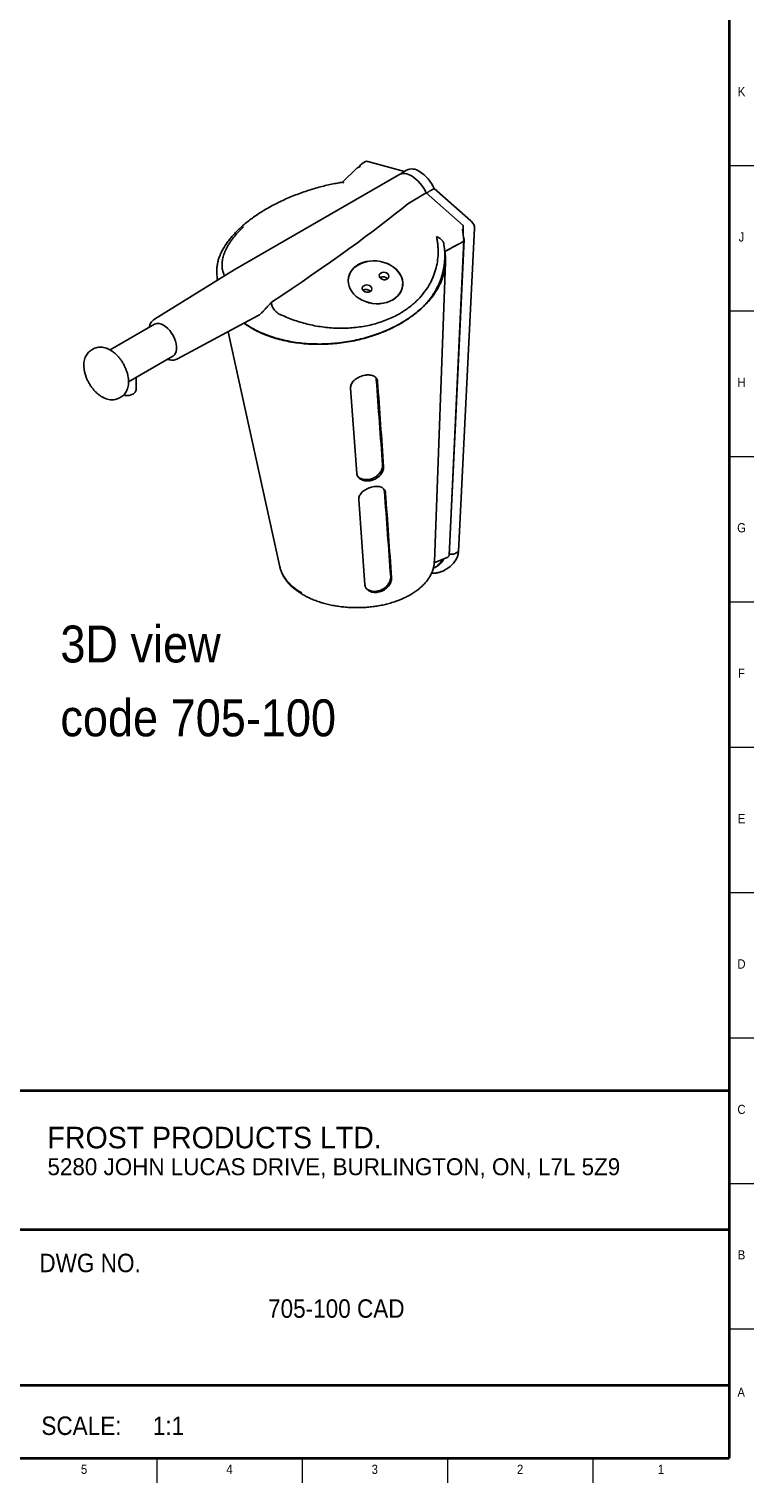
# Model space of a CAD drawing. Header units: inches. Extents: x 0.2 to 47.8, y 0.2 to 35.8.
# Tile 4 of 5: x 38 to 47.8, y 0.2 to 19.8. Entities that reach past the tile are written whole.
import ezdxf

# ---------------------------------------------------------------- set-up
doc = ezdxf.new("R2010")
doc.units = ezdxf.units.IN
doc.header["$MEASUREMENT"] = 0
doc.linetypes.add('SLD-Solid', pattern=[0])
doc.layers.add('NOTES', color=1, linetype='SLD-Solid')
doc.layers.add('TITLE', color=8, linetype='SLD-Solid')
doc.styles.add('SLDTEXTSTYLE0', font='GOTHIC.TTF', dxfattribs={"width": 0.913})
doc.styles.add('SLDTEXTSTYLE1', font='ARIAL.TTF', dxfattribs={"width": 0.948})

# ---------------------------------------------------------------- blocks, each defined once
blk = doc.blocks.new('SW_NOTE_0')
at = {"layer": 'NOTES', "color": 0, "char_height": 0.5, "attachment_point": 1, "style": 'SLDTEXTSTYLE0'}
for s, insert in [('3D view', (0, 0.639)), ('code 705-100', (0, -0.361))]:
    blk.add_mtext(s, dxfattribs=dict(at, insert=insert))
blk = doc.blocks.new('SW_NOTE_0_1')
at = {"layer": 'NOTES', "color": 0, "attachment_point": 1, "style": 'SLDTEXTSTYLE1'}
for s, insert, char_height in [('FROST PRODUCTS LTD.', (0, 0.376), 0.29167), ('5280 JOHN LUCAS DRIVE, BURLINGTON, ON, L7L 5Z9', (0, -0.05), 0.22917)]:
    blk.add_mtext(s, dxfattribs=dict(at, insert=insert, char_height=char_height))

msp = doc.modelspace()

# ---------------------------------------------------------------- linework, layer by layer
at = {"color": 7, "linetype": 'SLD-Solid', "lineweight": 25}
for p, q in [((42.4576667, 17.9638489), (42.2587754, 17.772482)), ((42.4961545, 17.9899387), (42.5010994, 17.9927934)), ((42.5739449, 18.053604), (42.5279829, 18.0270707)), ((42.6071654, 18.054024), (42.5979637, 18.0562073)), ((43.1001104, 17.9204945), (42.6071654, 18.054024)), ((43.1289641, 17.9371514), (43.0830022, 17.9106182)), ((43.0228981, 17.8759208), (40.7955117, 16.5900781)), ((43.1459443, 17.4834144), (43.3968858, 17.6282799)), ((43.8949592, 17.1881353), (43.3968858, 17.6282799)), ((43.4569899, 17.6629772), (43.5029518, 17.6895105)), ((43.5029518, 17.6895105), (44.0010252, 17.2493659)), ((44.0507307, 17.1512604), (43.8344254, 12.7744906)), ((43.9054711, 16.9907001), (43.886122, 17.1385139)), ((43.8949592, 17.1881353), (43.8949592, 17.0710039)), ((44.0010252, 17.2493659), (44.010227, 17.2409251)), ((43.6484418, 16.8365773), (43.8934304, 16.9679415)), ((43.9083916, 16.9976627), (43.904856, 16.9956217)), ((43.9083916, 16.9976627), (43.9086099, 16.9975367)), ((43.6525395, 16.8052737), (43.6394559, 16.9052227)), ((40.792445, 16.5882445), (39.7152747, 15.9216348)), ((43.5057849, 12.6405248), (43.6581635, 16.6915349)), ((40.5625976, 16.5083569), (40.5701482, 16.4506756)), ((42.3428008, 16.4714193), (42.3391535, 16.4456883)), ((42.7715139, 16.4823645), (42.769716, 16.4810824)), ((43.0718296, 16.3418344), (43.0754769, 16.3675653)), ((42.5404396, 16.3114668), (42.5386417, 16.3101846)), ((40.0267104, 15.3824899), (41.1212883, 15.9704609)), ((39.7141368, 15.8503467), (39.1138977, 15.503836)), ((40.7114032, 15.7502842), (41.4124117, 12.567082)), ((41.0244401, 15.8007789), (40.9255867, 15.8653365)), ((40.930312, 15.8678747), (41.0287891, 15.8039953)), ((38.8879666, 15.5177424), (38.8596823, 15.5014142)), ((39.3642762, 15.070706), (39.9644073, 15.4171543)), ((39.4692973, 14.9794726), (39.4692973, 15.1313334)), ((42.3712152, 14.987675), (42.4553373, 13.8330193)), ((39.2349427, 14.8517097), (39.2632269, 14.8680379)), ((42.830527, 13.5878208), (42.8205186, 13.6196071)), ((42.4812177, 13.4777452), (42.565315, 12.3231244)), ((43.6876628, 12.6984266), (43.5024238, 12.6235491)), ((43.7066952, 12.7257665), (43.7050945, 12.7248425)), ((43.7884635, 12.7479574), (43.8344254, 12.7744906)), ((43.5159275, 12.5585547), (43.5371407, 12.5708008)), ((43.6448697, 12.5230005), (43.6908317, 12.5495337))]:
    msp.add_line(p, q, dxfattribs=at)
at = {"color": 7, "linetype": 'SLD-Solid', "lineweight": 25, "flags": 128}
for points in [[(43.7047272, 12.7170709), (43.7960995, 14.6501694), (43.9066744, 16.9893422)], [(43.9086099, 16.9975367), (43.7955173, 14.6053584), (43.7066952, 12.7257665)], [(42.4555673, 16.6451066), (42.4219051, 16.6185275), (42.3933685, 16.5883965), (42.3704669, 16.5552515), (42.3536089, 16.5196838), (42.3430953, 16.4823282), (42.3391138, 16.4438513), (42.3417354, 16.4049397), (42.3509133, 16.3662878), (42.3664837, 16.3285853), (42.3881689, 16.2925051), (42.4155817, 16.2586909), (42.4482331, 16.2277463), (42.4855404, 16.2002234), (42.5268378, 16.1766133), (42.5713883, 16.1573374), (42.618397, 16.1427397), (42.667025, 16.1330806), (42.7164045, 16.1285326), (42.7656544, 16.1291767), (42.8138958, 16.1350016), (42.8602677, 16.1459031), (42.9039428, 16.1616869), (42.9441415, 16.1820712), (42.9801467, 16.2066923), (43.0113157, 16.2351109), (43.0370923, 16.2668197), (43.0570166, 16.3012529), (43.0707331, 16.3377962), (43.0779968, 16.3757973), (43.0786783, 16.4145782), (43.0727654, 16.4534467), (43.0603635, 16.4917093), (43.041694, 16.5286832), (43.01709, 16.5637086), (42.9869907, 16.5961605), (42.9519331, 16.6254597), (42.9125428, 16.6510834), (42.8695228, 16.6725744), (42.8236407, 16.6895491), (42.7757153, 16.7017046), (42.7266019, 16.7088241), (42.6771768, 16.7107804), (42.6283221, 16.7075387), (42.5809096, 16.6991568), (42.5357853, 16.6857842), (42.4937545, 16.6676597), (42.4555673, 16.6451066)], [(42.4565912, 16.6441957), (42.4230648, 16.6177238), (42.3946435, 16.5877145), (42.3718343, 16.5547033), (42.3550444, 16.5192792), (42.3445733, 16.4820745), (42.3406078, 16.4437529), (42.3432188, 16.4049984), (42.3523597, 16.3665026), (42.3678673, 16.3289524), (42.3894649, 16.2930178), (42.416767, 16.2593402), (42.4492866, 16.2285205), (42.4864432, 16.2011087), (42.5275739, 16.177594), (42.5719445, 16.1583959), (42.6187634, 16.1438572), (42.6671951, 16.1342371), (42.7163752, 16.1297074), (42.7654262, 16.1303489), (42.8134728, 16.1361503), (42.8596575, 16.1470078), (42.9031562, 16.1627279), (42.9431927, 16.1830299), (42.9790524, 16.2075516), (43.0100956, 16.2358553), (43.0357681, 16.2674361), (43.055612, 16.3017304), (43.0692731, 16.338126), (43.0765075, 16.3759737), (43.0771862, 16.414598), (43.0712971, 16.4533096), (43.0589453, 16.4914177), (43.0403512, 16.5282424), (43.0158466, 16.5631263), (42.9858688, 16.5954472), (42.9509528, 16.6246281), (42.9117215, 16.6501483), (42.8688752, 16.6715525), (42.8231784, 16.6884587), (42.7754465, 16.7005652), (42.7265314, 16.7076559), (42.6773059, 16.7096043), (42.6286484, 16.7063757), (42.5814273, 16.6980276), (42.5364853, 16.684709), (42.4946242, 16.6666577), (42.4565912, 16.6441957)], [(42.7803095, 16.5444161), (42.7674011, 16.5318063), (42.7606992, 16.5162853), (42.7609303, 16.4995349), (42.7680692, 16.4833704), (42.7813423, 16.4695435), (42.7993113, 16.4595524), (42.8200289, 16.4544799), (42.8412502, 16.4548756), (42.8606753, 16.4606968), (42.8761994, 16.4713125), (42.8861402, 16.4855724), (42.8894203, 16.5019312), (42.8856844, 16.5186162), (42.8753372, 16.5338193), (42.8595002, 16.545893), (42.8398894, 16.5535289), (42.81863, 16.5558996), (42.7980258, 16.5527482), (42.7803095, 16.5444161)], [(42.5492352, 16.3735183), (42.5363267, 16.3609086), (42.5296249, 16.3453875), (42.5298559, 16.3286372), (42.5369948, 16.3124727), (42.5502679, 16.2986457), (42.5682369, 16.2886546), (42.5889546, 16.2835821), (42.6101758, 16.2839779), (42.629601, 16.289799), (42.6451251, 16.3004148), (42.6550658, 16.3146747), (42.6583459, 16.3310335), (42.65461, 16.3477184), (42.6442629, 16.3629215), (42.6284259, 16.3749952), (42.6088151, 16.3826312), (42.5875557, 16.3850019), (42.5669514, 16.3818504), (42.5492352, 16.3735183)], [(39.9644073, 15.4171543), (39.9694297, 15.4202966), (39.9873797, 15.4365466), (40.0012895, 15.4581792), (40.0107792, 15.4846036), (40.0155898, 15.5150983), (40.0155898, 15.5488306), (40.0107792, 15.5848795), (40.0012895, 15.6222605), (39.9873797, 15.659953), (39.9694297, 15.6969277), (39.9479295, 15.7321749), (39.9234664, 15.7647324), (39.8967082, 15.7937109), (39.8683856, 15.8183194), (39.8392721, 15.8378856)]]:
    msp.add_lwpolyline(points, dxfattribs=at)
at = {"color": 7, "linetype": 'SLD-Solid', "lineweight": 25}
for centre, radius, start, end in [((42.5679797, 17.9577868), 0.08, 119.99731173, 157.66193511), ((42.5891877, 18.025074), 0.0323466, 74.2577039, 118.11435139), ((43.2020314, 17.7826191), 0.1709359, 53.33831869, 115.30612679), ((43.0230332, 17.4759829), 0.525277, 23.98545133, 57.65105986), ((43.0949191, 17.7108644), 0.1800851, 55.07080124, 113.57364424), ((42.9169671, 17.4147523), 0.525277, 23.98545133, 57.65105986), ((43.9273126, 17.1494901), 0.1234307, 0.82180509, 47.79787863), ((43.8809906, 16.9890874), 0.0245336, 300.46764112, 3.76885673), ((42.8124162, 16.4188318), 0.0755605, 39.3568212, 122.77335926), ((42.5813418, 16.2479341), 0.0755605, 39.3568212, 122.77335926), ((39.7657992, 15.7346045), 0.1267488, 54.57246137, 114.05394973), ((43.3945099, 12.7650979), 0.2392491, 294.37439662, 336.15644112), ((43.4103854, 12.7811339), 0.2455746, 301.07487977, 334.66957228), ((43.6817041, 12.7209028), 0.0232527, 284.84837191, 351.77771184), ((43.5161548, 12.8193404), 0.3214151, 302.91961449, 351.97885479)]:
    msp.add_arc(centre, radius, start, end, dxfattribs=at)
for centre, major_axis, ratio, start_param, end_param in [((42.6994893, 18.0577507), (0.3942525, 0.2759156), 0.140253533, 2.0119575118, 2.0619875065), ((42.9512246, 18.2999623), (0.4567151, 0.3233366), 0.0990029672, 2.9616505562, 3.2182576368), ((40.7783535, 16.1757028), (2.832288, 1.8273251), 0.0914445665, 4.8386691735, 5.6406435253), ((43.8945958, 16.7994362), (-0.0020016, 0.2364037), 0.1199318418, 5.7059132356, 5.9899940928)]:
    msp.add_ellipse(centre, major_axis=major_axis, ratio=ratio, start_param=start_param, end_param=end_param, dxfattribs=at)
for points, knots in [([(42.4576747, 17.9638408), (42.4577916, 17.9639584), (42.4589582, 17.965131), (42.4612631, 17.9671225), (42.4645998, 17.9697443), (42.4680264, 17.97201), (42.4716828, 17.9739867), (42.475542, 17.9755833), (42.4781127, 17.9761037), (42.4794067, 17.9763656)], [0, 0, 0, 0, 0.0169150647, 0.1687328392, 0.3212659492, 0.4763524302, 0.6324912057, 0.8150117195, 1, 1, 1, 1]), ([(42.2615873, 17.7737323), (42.2469556, 17.7712833), (42.2044702, 17.7641722), (42.134206, 17.7511454), (42.0494408, 17.7328862), (41.9620711, 17.711261), (41.8720284, 17.6861859), (41.7810467, 17.6577867), (41.6911618, 17.6266997), (41.6026248, 17.5930155), (41.5159768, 17.5569387), (41.4318416, 17.518674), (41.3502142, 17.4783728), (41.2715465, 17.4358399), (41.2178979, 17.4053831), (41.1915351, 17.3886705), (41.1894857, 17.3873713)], [0, 0, 0, 0, 0.0395786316, 0.114922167, 0.188760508, 0.2661421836, 0.348117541, 0.4294928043, 0.510777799, 0.5921254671, 0.6731179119, 0.7534532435, 0.8331778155, 0.913123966, 0.993246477, 1, 1, 1, 1]), ([(42.2791385, 17.7632396), (42.2790874, 17.7632915), (42.2777453, 17.7646531), (42.2751861, 17.7670863), (42.2716495, 17.7699774), (42.2683593, 17.7721448), (42.2655589, 17.7734206), (42.2632861, 17.7739881), (42.2621155, 17.7738769), (42.2615707, 17.7738251)], [0, 0, 0, 0, 0.00698909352, 0.18338937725, 0.36085999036, 0.54175323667, 0.72386244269, 0.87150520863, 1, 1, 1, 1]), ([(43.081764, 17.9097298), (43.073184, 17.9044494), (43.0611598, 17.8970495), (43.0515937, 17.8867302), (43.0488536, 17.8837744)], [0, 0, 0, 0, 0.7135665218, 1, 1, 1, 1]), ([(43.4569899, 17.6629772), (43.4554689, 17.6620879), (43.4524161, 17.6603029), (43.4475746, 17.6573248), (43.4425442, 17.6541263), (43.4357167, 17.6496392), (43.4287258, 17.6448414), (43.4217397, 17.6398615), (43.416472, 17.6360165), (43.4112491, 17.6321156), (43.4061583, 17.6282367), (43.4028809, 17.6256733), (43.4012653, 17.6244097)], [0, 0, 0, 0, 0.0895811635, 0.1798053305, 0.2710204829, 0.3635871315, 0.543165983, 0.6342699, 0.7266340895, 0.8182134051, 0.910388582, 1, 1, 1, 1]), ([(41.1896011, 17.3873139), (41.1692186, 17.3747318), (41.1239501, 17.3467874), (41.0578553, 17.3014745), (40.9912197, 17.2520494), (40.9328244, 17.2051744), (40.8986925, 17.1743937), (40.8837119, 17.160884)], [0, 0, 0, 0, 0.1785258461, 0.3964971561, 0.6143030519, 0.8307164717, 1, 1, 1, 1]), ([(40.883889, 17.1608196), (40.8740478, 17.1519833), (40.8448199, 17.1257399), (40.8011073, 17.0809793), (40.7524984, 17.0266981), (40.7088941, 16.9714545), (40.6705588, 16.9157437), (40.6374997, 16.8595479), (40.6098453, 16.8029572), (40.5878933, 16.7462152), (40.5718591, 16.6898649), (40.5616961, 16.634168), (40.5580105, 16.57944), (40.5585134, 16.5377452), (40.5622557, 16.514764), (40.5631636, 16.5091889)], [0, 0, 0, 0, 0.0430986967, 0.1280013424, 0.2130514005, 0.2986822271, 0.3842298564, 0.468910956, 0.5548138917, 0.6406368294, 0.7248364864, 0.8089153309, 0.8917092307, 0.9737291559, 1, 1, 1, 1]), ([(40.9228098, 17.1701672), (40.9012598, 17.1498912), (40.8678829, 17.1184876), (40.817192, 17.0640238), (40.7694976, 17.0067494), (40.7295308, 16.9490299), (40.70221, 16.9025819), (40.6841029, 16.8676), (40.6686608, 16.8329868), (40.6516144, 16.7874668), (40.6367136, 16.7313375), (40.6305215, 16.6765744), (40.6308646, 16.6335772), (40.6338559, 16.6017505), (40.6394419, 16.571005), (40.6477546, 16.5415011), (40.6550853, 16.520341), (40.6604494, 16.5091776), (40.6614194, 16.507159)], [0, 0, 0, 0, 0.0882935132, 0.136749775, 0.2341116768, 0.3330374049, 0.3831582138, 0.4335813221, 0.4841044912, 0.5337862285, 0.6335932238, 0.7349281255, 0.7862360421, 0.8378365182, 0.8895344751, 0.9392299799, 0.9890110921, 1, 1, 1, 1]), ([(43.2866639, 16.188614), (43.3437155, 16.246786), (43.3918642, 16.3092532), (43.4412274, 16.3925589), (43.4505523, 16.4094843), (43.4680981, 16.4438677), (43.4763376, 16.4613656), (43.499254, 16.5143808), (43.5120474, 16.5501882), (43.5433042, 16.6589405), (43.5547193, 16.7332017), (43.5572263, 16.8282247), (43.5571284, 16.847335), (43.5557532, 16.8854692), (43.5531959, 16.9235941), (43.5482936, 16.9617004), (43.5437395, 16.9902733), (43.5420759, 16.9997964), (43.538846, 17.0188434), (43.5372311, 17.0283669), (43.5356162, 17.0378904)], [0, 0, 0, 0, 0.25, 0.25, 0.3125, 0.3125, 0.375, 0.375, 0.5, 0.5, 0.75, 0.75, 0.8125, 0.8125, 0.875, 0.9375, 0.9375, 0.96875, 0.96875, 1, 1, 1, 1]), ([(43.6323824, 16.9501605), (43.6312534, 16.9544415), (43.629583, 16.9587475), (43.625271, 16.9674039), (43.6226021, 16.9717899), (43.6164288, 16.9804361), (43.612964, 16.9846533), (43.6053493, 16.9928956), (43.6011632, 16.9969491), (43.5791368, 17.0162458), (43.557528, 17.0290932), (43.5356162, 17.0378904)], [0, 0, 0, 0, 0.125, 0.125, 0.25, 0.25, 0.375, 0.375, 0.5, 0.5, 1, 1, 1, 1]), ([(43.6337522, 16.9431243), (43.6337523, 16.9431236), (43.6358768, 16.9306311), (43.6375886, 16.9181188), (43.6393003, 16.9056072)], [0, 0, 0, 0, 0.00004883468, 1, 1, 1, 1]), ([(43.6477481, 16.8362054), (43.694817, 16.861393), (43.7654202, 16.8991745), (43.8419071, 16.9401044), (43.8742669, 16.9574209), (43.8830923, 16.9621436), (43.8889759, 16.9652921), (43.8919472, 16.9668475), (43.8970443, 16.9704982), (43.8992912, 16.9725684), (43.9028905, 16.9768921), (43.9042874, 16.9791524), (43.9061848, 16.9838922), (43.9066413, 16.9862595), (43.9065888, 16.9909725), (43.9060577, 16.993308), (43.9050744, 16.9954957)], [0, 0, 0, 0, 0.5, 0.75, 0.8125, 0.84375, 0.84375, 0.875, 0.875, 0.90625, 0.90625, 0.9375, 0.9375, 0.96875, 0.96875, 1, 1, 1, 1]), ([(41.0244401, 15.8007789), (41.0814788, 15.7678511), (41.1420531, 15.7385007), (41.2701387, 15.6868185), (41.3376476, 15.6644842), (41.44429, 15.6364254), (41.4808033, 15.6279802), (41.5543687, 15.6132107), (41.591571, 15.6068421), (41.704409, 15.5907179), (41.7812685, 15.5839262), (41.8794029, 15.5804261), (41.8991334, 15.579977), (41.9388045, 15.5795875), (41.9587869, 15.5796483), (42.0186112, 15.5805978), (42.0583957, 15.582247), (42.1774616, 15.5901636), (42.2564571, 15.5993818), (42.3743752, 15.6191492), (42.4135848, 15.6267329), (42.4722503, 15.6396474), (42.4917886, 15.6442125), (42.5304706, 15.6537774), (42.5496577, 15.6587863), (42.6448328, 15.6849491), (42.7185532, 15.7094389), (42.8255287, 15.7514765), (42.8605839, 15.7663766), (42.9294622, 15.797989), (42.9634211, 15.8147793), (43.0618811, 15.8671357), (43.1232787, 15.9047717), (43.2093035, 15.965135), (43.2369675, 15.985907), (43.2902233, 16.0287854), (43.3158612, 16.0509363), (43.3892314, 16.1191936), (43.4325582, 16.1662511), (43.5084209, 16.2633654), (43.5409592, 16.3134214), (43.5747063, 16.3779163), (43.5811194, 16.3909396), (43.593149, 16.4169846), (43.5987734, 16.4300179), (43.6144959, 16.4691498), (43.6234452, 16.4952803), (43.6457929, 16.5737966), (43.6547193, 16.6263065), (43.6590317, 16.7053232), (43.6589406, 16.7317802), (43.6556559, 16.7842758), (43.6524737, 16.8103351), (43.6477481, 16.8362054)], [0, 0, 0, 0, 0.0625, 0.0625, 0.125, 0.125, 0.15625, 0.15625, 0.1875, 0.1875, 0.25, 0.25, 0.265625, 0.265625, 0.28125, 0.28125, 0.3125, 0.3125, 0.375, 0.375, 0.40625, 0.40625, 0.421875, 0.421875, 0.4375, 0.4375, 0.5, 0.5, 0.53125, 0.53125, 0.5625, 0.5625, 0.625, 0.625, 0.65625, 0.65625, 0.6875, 0.6875, 0.75, 0.75, 0.8125, 0.8125, 0.828125, 0.828125, 0.84375, 0.84375, 0.875, 0.875, 0.9375, 0.9375, 0.96875, 0.96875, 1, 1, 1, 1]), ([(43.6508278, 16.805073), (43.6539108, 16.7808017), (43.6613738, 16.7220477), (43.6543883, 16.6271842), (43.6326883, 16.5219474), (43.5944439, 16.4175652), (43.5406878, 16.3151086), (43.4795496, 16.2273711), (43.417791, 16.1536069), (43.3778416, 16.1135818), (43.3578634, 16.0935658)], [0, 0, 0, 0, 0.10068959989, 0.24374224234, 0.38591914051, 0.52888721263, 0.67158152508, 0.8138886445, 0.90692804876, 1, 1, 1, 1]), ([(43.6393003, 16.9056072), (43.639572, 16.9037976), (43.6419967, 16.8876448), (43.6447668, 16.8570559), (43.6474573, 16.8138783), (43.6480475, 16.7691179), (43.6465052, 16.7228519), (43.6424805, 16.6751406), (43.6359974, 16.6275244), (43.6269967, 16.5799575), (43.6154308, 16.5324697), (43.6012451, 16.4852042), (43.5844497, 16.4383666), (43.5687258, 16.4008701), (43.5555134, 16.3724158), (43.5425811, 16.3461391), (43.5251958, 16.3136498), (43.5023726, 16.2752687), (43.4775284, 16.2374594), (43.4506528, 16.2002394), (43.4217206, 16.1637434), (43.3909599, 16.1280207), (43.3689033, 16.1050583), (43.3578639, 16.0935656)], [0, 0, 0, 0, 0.00621074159, 0.05543767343, 0.1047740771, 0.15419296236, 0.20899372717, 0.26391100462, 0.31899996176, 0.37444795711, 0.43044340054, 0.48680992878, 0.5433698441, 0.60006432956, 0.62469250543, 0.64932068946, 0.69868885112, 0.7481813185, 0.79795366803, 0.84815105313, 0.89863501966, 0.94926648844, 1, 1, 1, 1]), ([(40.5674838, 16.4490267), (40.5654411, 16.462252), (40.5630506, 16.4777288), (40.5640924, 16.4934875), (40.564244, 16.4957799)], [0, 0, 0, 0, 0.8545280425, 1, 1, 1, 1]), ([(41.1940251, 16.0345433), (41.2026342, 16.0436521), (41.2115493, 16.0532452), (41.2293554, 16.0724427), (41.2382534, 16.0820522), (41.2561012, 16.1012318), (41.2650507, 16.110802), (41.2829868, 16.1299142), (41.2919881, 16.1394714), (41.300834, 16.1489099)], [0, 0, 0, 0, 0.25, 0.25, 0.5, 0.5, 0.75, 0.75, 1, 1, 1, 1]), ([(41.300834, 16.1489099), (41.3002933, 16.1408726), (41.3007785, 16.13239), (41.3036994, 16.1150754), (41.3061146, 16.106248), (41.3128623, 16.0882833), (41.3172446, 16.0790976), (41.3276161, 16.0612963), (41.3336334, 16.0525798), (41.347411, 16.0356104), (41.3551157, 16.0274579), (41.3716324, 16.0124105), (41.3805125, 16.0054295), (41.3995634, 15.9926381), (41.4095237, 15.9869784), (41.4300124, 15.9772091), (41.440583, 15.9730709), (41.4514823, 15.9696784)], [0, 0, 0, 0, 0.125, 0.125, 0.25, 0.25, 0.375, 0.375, 0.5, 0.5, 0.625, 0.625, 0.75, 0.75, 0.875, 0.875, 1, 1, 1, 1]), ([(42.9957683, 15.9734738), (43.0019204, 15.9767908), (43.0142171, 15.9834209), (43.0323596, 15.993676), (43.0502637, 16.0041494), (43.0679088, 16.0148637), (43.0853005, 16.0258128), (43.1024371, 16.0369983), (43.1193192, 16.0484199), (43.1359465, 16.0600777), (43.1566516, 16.0751177), (43.1811151, 16.0937938), (43.2089194, 16.1164165), (43.2357949, 16.1397584), (43.2618307, 16.1637631), (43.2783794, 16.1803236), (43.2866639, 16.188614)], [0, 0, 0, 0, 0.0557210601, 0.1113747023, 0.1669759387, 0.2225398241, 0.2780814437, 0.3336159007, 0.3891583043, 0.444723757, 0.5003273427, 0.6001220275, 0.699898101, 0.7997442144, 0.8997488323, 1, 1, 1, 1]), ([(41.1211372, 15.9707417), (41.1239547, 15.9721745), (41.1314438, 15.9759828), (41.1379718, 15.981082), (41.1420439, 15.9842629)], [0, 0, 0, 0, 0.3762089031, 1, 1, 1, 1]), ([(41.1420439, 15.9842629), (41.1455027, 15.9870743), (41.1492179, 15.9902678), (41.1571348, 15.9973732), (41.1613223, 16.0012746), (41.1741881, 16.013587), (41.1832875, 16.0227095), (41.1929022, 16.032518)], [0, 0, 0, 0, 0.25, 0.25, 0.5, 0.5, 1, 1, 1, 1]), ([(41.4514823, 15.9696784), (41.512542, 15.9417359), (41.5750013, 15.9171897), (41.7026359, 15.8746884), (41.767806, 15.8567207), (41.8676417, 15.8348183), (41.9012657, 15.8283558), (41.9692319, 15.8171738), (42.0031849, 15.8125148), (42.1049118, 15.8012886), (42.1725742, 15.7974427), (42.3075853, 15.7970852), (42.3749348, 15.8005562), (42.5093003, 15.8152993), (42.5746883, 15.8263914), (42.7017593, 15.8558371), (42.7634729, 15.8741978), (42.8532328, 15.9073504), (42.8827369, 15.91937), (42.9405332, 15.9452343), (42.9685687, 15.9589664), (42.9957683, 15.9734738)], [0, 0, 0, 0, 0.125, 0.125, 0.25, 0.25, 0.3125, 0.3125, 0.375, 0.375, 0.5, 0.5, 0.625, 0.625, 0.75, 0.75, 0.875, 0.875, 0.9375, 0.9375, 1, 1, 1, 1]), ([(43.3578634, 16.0935658), (43.3547881, 16.0906163), (43.3486349, 16.0847149), (43.3183279, 16.0563422), (43.2641047, 16.009519), (43.1984259, 15.9603022), (43.1478468, 15.9257497), (43.1149866, 15.9044225), (43.0814424, 15.8836478), (43.0584501, 15.8702975), (43.0469594, 15.8636256)], [0, 0, 0, 0, 0.0348509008, 0.0697309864, 0.3377611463, 0.6068745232, 0.705452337, 0.8037804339, 0.9019368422, 1, 1, 1, 1]), ([(39.715288, 15.9207664), (39.7110582, 15.9182909), (39.6986913, 15.911053), (39.6818279, 15.8937859), (39.6649102, 15.8702143), (39.6526317, 15.8424913), (39.6458454, 15.8221718), (39.6444182, 15.8105872), (39.6443534, 15.8100616)], [0, 0, 0, 0, 0.11132863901, 0.32550352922, 0.54066948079, 0.76107736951, 0.9891591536, 1, 1, 1, 1]), ([(43.0469594, 15.8636256), (43.0413344, 15.8604304), (43.0300836, 15.8540396), (43.0129869, 15.8446305), (42.9689684, 15.8209641), (42.8958888, 15.784881), (42.7907294, 15.7402392), (42.6817405, 15.7008509), (42.531796, 15.6555056), (42.3375804, 15.6128323), (42.0991861, 15.5850801), (41.9011277, 15.581981), (41.7457397, 15.5915476), (41.6314841, 15.6047), (41.5198925, 15.623785), (41.4118176, 15.6487569), (41.3080688, 15.6793605), (41.2290088, 15.7082187), (41.1719478, 15.7320611), (41.134776, 15.7487804), (41.0985074, 15.7663381), (41.0630499, 15.7846667), (41.0402203, 15.7975462), (41.0287891, 15.8039953)], [0, 0, 0, 0, 0.0095686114, 0.0191383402, 0.0287109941, 0.0828236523, 0.1369263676, 0.1906645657, 0.2444797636, 0.35274025, 0.4602132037, 0.5684751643, 0.6222900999, 0.6760630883, 0.7301872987, 0.7842822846, 0.8381194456, 0.8920120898, 0.913565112, 0.9351203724, 0.9566979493, 0.9783178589, 1, 1, 1, 1]), ([(38.8599556, 15.5014072), (38.8512821, 15.4958886), (38.8335514, 15.4846072), (38.8111023, 15.4617589), (38.7920337, 15.4350873), (38.7770785, 15.40473), (38.7662477, 15.3709621), (38.7597558, 15.3339391), (38.7578072, 15.2940899), (38.7605127, 15.2521044), (38.7678021, 15.2088415), (38.7794525, 15.1651392), (38.7951695, 15.1217209), (38.8146453, 15.0792063), (38.8375659, 15.0381743), (38.8636083, 14.9991851), (38.8924481, 14.9627956), (38.923755, 14.9294956), (38.9572546, 14.899949), (38.9854064, 14.8793434), (39.0024249, 14.8694129), (39.0073111, 14.8665618)], [0, 0, 0, 0, 0.0466881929, 0.0954426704, 0.1444971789, 0.1946641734, 0.2465302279, 0.3002950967, 0.3556740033, 0.4120363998, 0.4686996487, 0.5252315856, 0.5815434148, 0.6376740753, 0.6937221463, 0.749811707, 0.8060414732, 0.8625434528, 0.9194526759, 0.9768736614, 1, 1, 1, 1]), ([(39.115543, 15.5029199), (39.11059, 15.5057481), (39.0933574, 15.5155877), (39.0630541, 15.528503), (39.0262167, 15.5387896), (38.991112, 15.542921), (38.9573089, 15.5418106), (38.9246293, 15.5345032), (38.9010627, 15.5259725), (38.8901238, 15.5186245), (38.8884238, 15.5174825)], [0, 0, 0, 0, 0.0666167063, 0.2317711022, 0.3966276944, 0.5405793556, 0.6795810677, 0.8292048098, 0.9734565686, 1, 1, 1, 1]), ([(39.262764, 14.8682989), (39.2702798, 14.8728438), (39.2869852, 14.8829457), (39.3088166, 14.9042774), (39.3284672, 14.9304047), (39.3439855, 14.9602802), (39.3554057, 14.9935736), (39.3625156, 15.030163), (39.3651088, 15.0696527), (39.3630529, 15.1113914), (39.3563924, 15.1545294), (39.3453331, 15.1982184), (39.330165, 15.2417148), (39.3111949, 15.2843909), (39.2887359, 15.3256633), (39.2631098, 15.3649707), (39.2346406, 15.4017533), (39.2036607, 15.435521), (39.1704441, 15.4656015), (39.1408317, 15.4879648), (39.1221295, 15.4989841), (39.115532, 15.5028713)], [0, 0, 0, 0, 0.0398936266, 0.0886712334, 0.1376253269, 0.187588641, 0.2391883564, 0.2926874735, 0.3478671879, 0.4041269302, 0.4607826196, 0.5173349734, 0.5736699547, 0.6298136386, 0.6858589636, 0.7419275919, 0.7981233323, 0.8545717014, 0.9114094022, 0.9687478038, 1, 1, 1, 1]), ([(39.8946482, 15.3768832), (39.8952063, 15.3766448), (39.9068758, 15.3716578), (39.9287116, 15.3674434), (39.9604421, 15.3645218), (39.9903723, 15.3682906), (40.0135901, 15.3749954), (40.0250402, 15.3821423), (40.0280955, 15.3840493)], [0, 0, 0, 0, 0.0121902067, 0.2549089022, 0.4689014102, 0.6987359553, 0.9196126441, 1, 1, 1, 1]), ([(42.736545, 15.075256), (42.7359104, 15.084109), (42.7341507, 15.0924338), (42.7284597, 15.1080822), (42.7244658, 15.1154779), (42.7144475, 15.1288117), (42.7084651, 15.1347504), (42.6945266, 15.1452239), (42.6865069, 15.1497583), (42.6691203, 15.1570415), (42.6596852, 15.1598573), (42.6392505, 15.163841), (42.6284624, 15.1649556), (42.6117426, 15.1653618), (42.6060634, 15.1652877), (42.5944875, 15.1647189), (42.5885603, 15.1642193), (42.5708041, 15.1621186), (42.5589269, 15.1599269), (42.535091, 15.1540188), (42.5230645, 15.1502615), (42.4999202, 15.1415149), (42.4886811, 15.1365043), (42.4668844, 15.1251675), (42.4565086, 15.1189235), (42.4372234, 15.105545), (42.4281892, 15.0983258), (42.4117477, 15.08301), (42.4044825, 15.0750599), (42.3918526, 15.0585228), (42.386445, 15.0498328), (42.3780108, 15.032292), (42.3749564, 15.0234547), (42.3712255, 15.005606), (42.3705686, 14.9965495), (42.3712152, 14.987675)], [0, 0, 0, 0, 0.0625, 0.0625, 0.125, 0.125, 0.1875, 0.1875, 0.25, 0.25, 0.3125, 0.3125, 0.375, 0.375, 0.40625, 0.40625, 0.4375, 0.4375, 0.5, 0.5, 0.5625, 0.5625, 0.625, 0.625, 0.6875, 0.6875, 0.75, 0.75, 0.8125, 0.8125, 0.875, 0.875, 0.9375, 0.9375, 1, 1, 1, 1]), ([(39.2961617, 14.8934341), (39.2988662, 14.8924919), (39.3097208, 14.8887103), (39.3307796, 14.8861782), (39.3580589, 14.8859602), (39.3851869, 14.8902078), (39.4100806, 14.8984719), (39.4314057, 14.9103815), (39.4483189, 14.9251215), (39.4605245, 14.9423447), (39.4680695, 14.9608194), (39.4687456, 14.9735714), (39.469064, 14.9795774)], [0, 0, 0, 0, 0.0382418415, 0.1534819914, 0.268986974, 0.3858598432, 0.5055140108, 0.6167641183, 0.7217657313, 0.8203975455, 0.9154086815, 1, 1, 1, 1]), ([(42.7200637, 15.0983976), (42.7196758, 15.1020401), (42.7188974, 15.1093504), (42.716294, 15.1198445), (42.7135939, 15.1264043), (42.7122301, 15.1297176)], [0, 0, 0, 0, 0.3295368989, 0.6613520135, 1, 1, 1, 1]), ([(39.0072914, 14.8665755), (39.012242, 14.8637471), (39.0294713, 14.8539035), (39.0597712, 14.8409791), (39.0966088, 14.8306794), (39.1317157, 14.8265344), (39.1655223, 14.8276328), (39.1982102, 14.8349233), (39.2218443, 14.8434814), (39.2328442, 14.8508698), (39.2346041, 14.852052)], [0, 0, 0, 0, 0.0665239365, 0.2315206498, 0.3962240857, 0.5400505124, 0.6789300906, 0.8284243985, 0.9725486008, 1, 1, 1, 1]), ([(42.4553373, 13.8330193), (42.4559802, 13.8241937), (42.4578752, 13.8156873), (42.4640809, 13.7993052), (42.4684658, 13.7913463), (42.4793893, 13.7766831), (42.4859001, 13.7699515), (42.5009738, 13.7577334), (42.5095383, 13.752285), (42.5279531, 13.7431631), (42.5379138, 13.7394095), (42.5591716, 13.7336811), (42.5701868, 13.7317766), (42.5929372, 13.7298591), (42.6048052, 13.7298637), (42.6285142, 13.7318557), (42.6403508, 13.7338154), (42.6639846, 13.7396707), (42.6758356, 13.7436113), (42.6984898, 13.7531272), (42.7094215, 13.7587239), (42.7304888, 13.7716056), (42.7404629, 13.7788111), (42.7588136, 13.7942749), (42.7673257, 13.8026407), (42.7826784, 13.8202918), (42.7893756, 13.8293932), (42.800902, 13.8480691), (42.8057632, 13.8577509), (42.8132421, 13.8768521), (42.8159054, 13.8863026), (42.8190946, 13.9049689), (42.8195987, 13.9141826), (42.8189707, 13.9229822)], [0, 0, 0, 0, 0.0625, 0.0625, 0.125, 0.125, 0.1875, 0.1875, 0.25, 0.25, 0.3125, 0.3125, 0.375, 0.375, 0.4375, 0.4375, 0.5, 0.5, 0.5625, 0.5625, 0.625, 0.625, 0.6875, 0.6875, 0.75, 0.75, 0.8125, 0.8125, 0.875, 0.875, 0.9375, 0.9375, 1, 1, 1, 1]), ([(42.4664226, 13.7985695), (42.473065, 13.790522), (42.4895266, 13.7705782), (42.5344154, 13.7517219), (42.5924882, 13.7449349), (42.6551416, 13.7564794), (42.7135989, 13.7850883), (42.7614066, 13.8268902), (42.7935432, 13.8759136), (42.8051847, 13.9160389), (42.8047278, 13.9372119), (42.8045995, 13.943161)], [0, 0, 0, 0, 0.0816223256, 0.2022825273, 0.326512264, 0.4526752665, 0.5783549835, 0.7029825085, 0.8272270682, 0.951455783, 1, 1, 1, 1]), ([(42.8442431, 13.5685619), (42.8436131, 13.577405), (42.8418775, 13.5856919), (42.8362742, 13.6012152), (42.8323458, 13.6085219), (42.8224885, 13.6216469), (42.8166026, 13.6274638), (42.8028842, 13.6376685), (42.7949851, 13.6420577), (42.777841, 13.649047), (42.768531, 13.6517119), (42.7483461, 13.6553935), (42.7376581, 13.6563621), (42.7155679, 13.6566212), (42.7039783, 13.6559079), (42.6804407, 13.6528505), (42.6686251, 13.6505412), (42.6448978, 13.6444225), (42.63291, 13.6405694), (42.6098275, 13.631662), (42.5986146, 13.6265866), (42.5768617, 13.6151496), (42.5665015, 13.6088704), (42.5472399, 13.5954486), (42.5382102, 13.5882179), (42.5217852, 13.5729121), (42.5145221, 13.5649751), (42.5018885, 13.5484698), (42.4964757, 13.5397986), (42.4880342, 13.5223042), (42.4849733, 13.5134867), (42.4812319, 13.4956644), (42.4805715, 13.4866165), (42.4812177, 13.4777452)], [0, 0, 0, 0, 0.0625, 0.0625, 0.125, 0.125, 0.1875, 0.1875, 0.25, 0.25, 0.3125, 0.3125, 0.375, 0.375, 0.4375, 0.4375, 0.5, 0.5, 0.5625, 0.5625, 0.625, 0.625, 0.6875, 0.6875, 0.75, 0.75, 0.8125, 0.8125, 0.875, 0.875, 0.9375, 0.9375, 1, 1, 1, 1]), ([(41.727299, 12.1895057), (41.7466792, 12.1787868), (41.7856214, 12.1572484), (41.8488291, 12.1285331), (41.9151526, 12.1025986), (41.9839793, 12.080063), (42.0550245, 12.0609375), (42.1281215, 12.0450868), (42.2035652, 12.0324212), (42.2809271, 12.0230347), (42.3596393, 12.0170254), (42.4390708, 12.0144689), (42.5185593, 12.015409), (42.5974438, 12.0198529), (42.6751083, 12.0277787), (42.7509499, 12.0391242), (42.824454, 12.0538423), (42.8957531, 12.0718199), (42.9650203, 12.0930496), (43.0322734, 12.1176008), (43.0969807, 12.1453809), (43.1585935, 12.176268), (43.2165411, 12.210101), (43.2702543, 12.2466779), (43.3191827, 12.2857566), (43.3628361, 12.3270535), (43.4007226, 12.3702559), (43.4329385, 12.4151085), (43.4595602, 12.4615817), (43.480527, 12.5095331), (43.4952868, 12.558342), (43.5038176, 12.6026376), (43.5048168, 12.6304788), (43.5052233, 12.6418057)], [0, 0, 0, 0, 0.032682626, 0.0656718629, 0.0985601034, 0.1313093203, 0.1633834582, 0.1956814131, 0.2282791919, 0.2611217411, 0.294137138, 0.3272408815, 0.3603195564, 0.393279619, 0.4260485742, 0.4585756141, 0.4907729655, 0.5227014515, 0.5550506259, 0.5877780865, 0.6208235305, 0.6541056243, 0.6875255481, 0.7209450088, 0.7542156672, 0.7871943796, 0.8196877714, 0.8516310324, 0.8837598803, 0.9157291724, 0.9473761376, 0.9785904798, 1, 1, 1, 1]), ([(43.7884635, 12.7479574), (43.7851852, 12.7462601), (43.7785335, 12.7428163), (43.7668783, 12.7392733), (43.7542534, 12.7370278), (43.7410857, 12.73627), (43.7275844, 12.7370477), (43.7157069, 12.7388614), (43.7086625, 12.7409929), (43.7058975, 12.7418295)], [0, 0, 0, 0, 0.1480425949, 0.3003825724, 0.4484240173, 0.6007493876, 0.748970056, 0.901467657, 1, 1, 1, 1]), ([(41.4129893, 12.5672208), (41.4167146, 12.5518286), (41.4241874, 12.520952), (41.4440605, 12.4754695), (41.4708297, 12.4281056), (41.5066431, 12.3795089), (41.551171, 12.3316928), (41.6018469, 12.2874239), (41.6548683, 12.2483159), (41.6936947, 12.2249172), (41.7118142, 12.2139976)], [0, 0, 0, 0, 0.1160385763, 0.2327711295, 0.3501990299, 0.4886313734, 0.6277293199, 0.7565973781, 0.886408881, 1, 1, 1, 1]), ([(41.4457422, 12.4742386), (41.4495926, 12.465704), (41.4605545, 12.441406), (41.4846917, 12.4029771), (41.5175042, 12.3591494), (41.5558314, 12.3174582), (41.5990571, 12.2777999), (41.6475542, 12.2402119), (41.6906691, 12.2106749), (41.7189116, 12.1948146), (41.7277879, 12.18983)], [0, 0, 0, 0, 0.0762803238, 0.2171710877, 0.3586386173, 0.5002789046, 0.6411878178, 0.7863751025, 0.932860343, 1, 1, 1, 1]), ([(42.565315, 12.3231244), (42.5659569, 12.31431), (42.5678527, 12.305807), (42.574062, 12.2894193), (42.5784497, 12.2814511), (42.5893749, 12.2667636), (42.5958847, 12.2600171), (42.6109459, 12.2477726), (42.6194982, 12.242313), (42.6378764, 12.2331819), (42.6478107, 12.2294309), (42.6690048, 12.2237329), (42.6799808, 12.2218567), (42.7026351, 12.2200333), (42.7144463, 12.2201043), (42.738032, 12.2222751), (42.7497958, 12.224346), (42.7732604, 12.2304706), (42.7850192, 12.2345723), (42.8074678, 12.2444424), (42.818285, 12.2502326), (42.8391054, 12.2635277), (42.848946, 12.2709483), (42.8670301, 12.286839), (42.8754109, 12.2954248), (42.8904903, 12.3134727), (42.8970604, 12.3227596), (42.9083586, 12.3417714), (42.9131161, 12.3516025), (42.9204231, 12.3709261), (42.9230215, 12.3804609), (42.9261262, 12.3992362), (42.9266098, 12.4084637), (42.9259889, 12.4172428)], [0, 0, 0, 0, 0.0625, 0.0625, 0.125, 0.125, 0.1875, 0.1875, 0.25, 0.25, 0.3125, 0.3125, 0.375, 0.375, 0.4375, 0.4375, 0.5, 0.5, 0.5625, 0.5625, 0.625, 0.625, 0.6875, 0.6875, 0.75, 0.75, 0.8125, 0.8125, 0.875, 0.875, 0.9375, 0.9375, 1, 1, 1, 1]), ([(42.5735369, 12.2895631), (42.5763773, 12.2855616), (42.5836281, 12.2753469), (42.6001656, 12.2617463), (42.6220411, 12.249021), (42.6472584, 12.2398841), (42.6752884, 12.234599), (42.7050643, 12.2336863), (42.7359642, 12.2373633), (42.7664526, 12.2455757), (42.7960788, 12.2581884), (42.8234114, 12.2744812), (42.8483148, 12.2941893), (42.8697272, 12.3162408), (42.8875919, 12.3403212), (42.9011731, 12.3651806), (42.910433, 12.3904372), (42.9140613, 12.4100544), (42.914863, 12.4243293), (42.9145745, 12.4304203), (42.9144299, 12.4334728)], [0, 0, 0, 0, 0.0382543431, 0.0976517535, 0.1561927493, 0.2163316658, 0.2766820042, 0.338739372, 0.3997885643, 0.4626373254, 0.5231599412, 0.5854683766, 0.6454834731, 0.7072404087, 0.7672399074, 0.8289759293, 0.8890271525, 0.9508217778, 0.9753541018, 1, 1, 1, 1]), ([(43.4673964, 12.4819615), (43.4794533, 12.4815975), (43.5069831, 12.4807665), (43.5484301, 12.486303), (43.5908678, 12.4976564), (43.6234103, 12.5104515), (43.6405639, 12.5211235), (43.6456179, 12.5242678)], [0, 0, 0, 0, 0.1889793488, 0.431499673, 0.6691110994, 0.9025092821, 1, 1, 1, 1])]:
    msp.add_open_spline(points, degree=3, knots=knots, dxfattribs=at)
for points in [[(43.6323824, 16.9501605), (43.6329792, 16.9478977), (43.6334344, 16.9455515), (43.6337522, 16.9431243)], [(42.8045995, 13.943161), (42.7764882, 14.3281371), (42.7483024, 14.7132269), (42.7200637, 15.0983976)], [(42.8189707, 13.9229822), (42.7915674, 14.3069633), (42.7640843, 14.6910666), (42.736545, 15.075256)], [(42.9144299, 12.4334728), (42.8865733, 12.8180859), (42.8585914, 13.2028903), (42.830527, 13.5878208)], [(42.9259889, 12.4172428), (42.89886, 12.8008323), (42.8715959, 13.1846291), (42.8442431, 13.5685619)]]:
    msp.add_open_spline(points, degree=3, dxfattribs=at)
at = {"layer": 'TITLE', "linetype": 'SLD-Solid', "lineweight": 18}
for p, q in [((47.5, 35.5), (47.5, 0.5)), ((47.5000394, 18), (47.4999606, 18)), ((47.5, 18), (47.8346457, 18)), ((47.5, 16.0314961), (47.8346457, 16.0314961)), ((47.5, 14.0629921), (47.8346457, 14.0629921)), ((47.5, 12.0944882), (47.8346457, 12.0944882)), ((47.5, 10.1259843), (47.8346457, 10.1259843)), ((47.5, 8.1574803), (47.8346457, 8.1574803)), ((47.5, 6.1889764), (47.8346457, 6.1889764)), ((47.5, 4.2204724), (47.8346457, 4.2204724)), ((47.5, 2.2519685), (47.8346457, 2.2519685)), ((47.5, 0.5), (0.5, 0.5)), ((39.7480315, 0.5), (39.7480315, 0.1653543)), ((41.7165354, 0.5), (41.7165354, 0.1653543)), ((43.6850394, 0.5), (43.6850394, 0.1653543)), ((45.6535433, 0.5), (45.6535433, 0.1653543))]:
    msp.add_line(p, q, dxfattribs=at)
at = {"layer": 'TITLE', "lineweight": 35}
for p, q in [((47.5, 35.5), (47.5, 0.5)), ((47.4999317, 5.4753604), (37.3105351, 5.4753604)), ((47.4999317, 5.4753604), (47.5, 0.5)), ((30.518223, 3.5979637), (47.4997616, 3.5979648)), ((30.518223, 1.4876118), (47.4999865, 1.4876118)), ((0.5, 0.5), (47.5, 0.5)), ((23.5059791, 0.5), (47.5, 0.5))]:
    msp.add_line(p, q, dxfattribs=at)

# ---------------------------------------------------------------- block references
at = {"layer": 'NOTES'}
for name, p in [('SW_NOTE_0', (38.4409202, 11.1337155)), ('SW_NOTE_0_1', (38.2661316, 4.6105228))]:
    msp.add_blockref(name, p, dxfattribs=at)

# ---------------------------------------------------------------- texts
at = {"layer": 'NOTES', "char_height": 0.25, "style": 'SLDTEXTSTYLE0'}
for s, insert, attachment_point in [('DWG NO.', (38.1561831, 3.2682756), 1), ('705-100 CAD', (42.1781957, 2.6510344), 2), ('SCALE:     1:1', (38.1831753, 1.0645816), 1)]:
    msp.add_mtext(s, dxfattribs=dict(at, insert=insert, attachment_point=attachment_point))
at = {"layer": 'TITLE', "char_height": 0.125, "attachment_point": 2, "style": 'SLDTEXTSTYLE0'}
for s, insert in [('K', (47.6669611, 19.0641299)), ('J', (47.6662233, 17.095626)), ('H', (47.667019, 15.127122)), ('G', (47.6669033, 13.1586181)), ('F', (47.6659918, 11.1901142)), ('E', (47.6675688, 9.2216102)), ('D', (47.6658327, 7.2531063)), ('C', (47.6660208, 5.2846024)), ('B', (47.6663969, 3.3160984)), ('A', (47.6622736, 1.4558622)), ('5', (38.7625208, 0.4125551)), ('4', (40.7310248, 0.4125551)), ('3', (42.6995287, 0.4125551)), ('2', (44.6680327, 0.4125551)), ('1', (46.575513, 0.4125551))]:
    msp.add_mtext(s, dxfattribs=dict(at, insert=insert))

doc.saveas('drawing.dxf')
